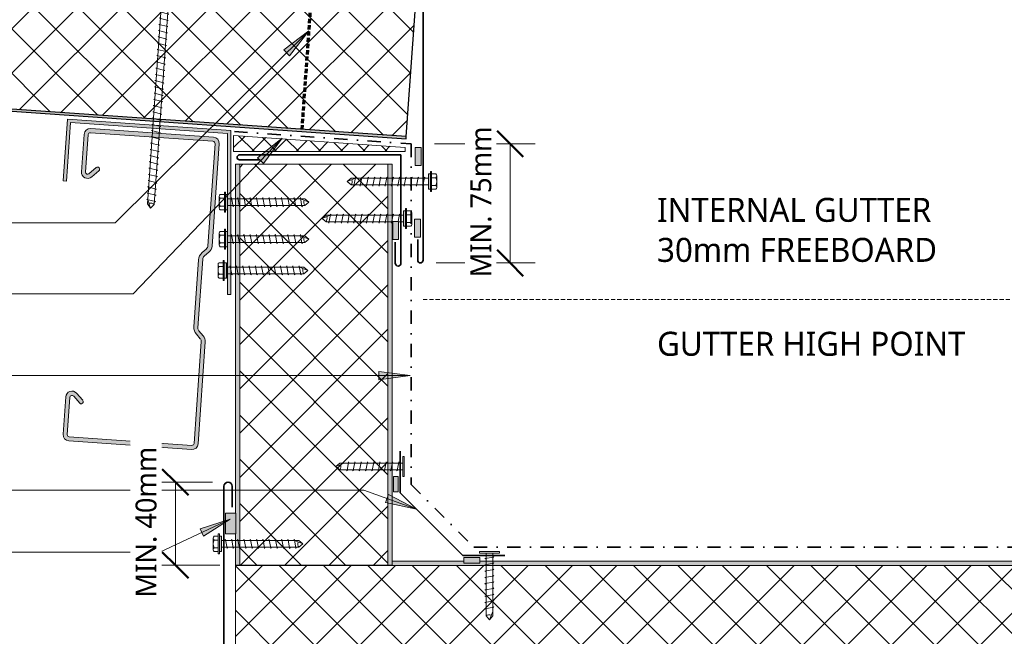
# Model space of a CAD drawing. Header units: millimetres. Extents: x -439 to 1006, y -317 to 663.
# Tile 3 of 6: x -133 to 338, y 107 to 402. Entities that reach past the tile are written whole.
import ezdxf

# ---------------------------------------------------------------- set-up
doc = ezdxf.new("R2010")
doc.units = ezdxf.units.MM
doc.linetypes.add('Dash dot', pattern=[15.875, 6.35, -4.7625, 0, -4.7625])
doc.linetypes.add('Dash Short', pattern=[3, 2, -1])
for name, color, linetype, lineweight in [('A-ANNO-DIMS', 211, 'Continuous', 9), ('A-ANNO-DIMS-5', 211, 'Continuous', 9), ('A-DETL', 90, 'Continuous', 13), ('A-DETL-GENF', 92, 'Continuous', 13), ('A-DETL-MEDM', 33, 'Continuous', 35), ('A-DETL-THIN', 151, 'Continuous', 13), ('G-ANNO-TEXT', 231, 'Continuous', 9)]:
    doc.layers.add(name, color=color, linetype=linetype, lineweight=lineweight)
doc.styles.add('Yu Gothic', font='Yu Gothic.ttf', dxfattribs={"height": 11.5})
doc.styles.add('Yu Gothic_1', font='Yu Gothic.ttf', dxfattribs={"height": 10})
doc.dimstyles.new('Diagonal', dxfattribs={"dimscale": 304.8, "dimtxt": 11.609035, "dimasz": 0.04101, "dimexe": 0.03937, "dimexo": 0.024606, "dimgap": 0.024606, "dimtad": 1, "dimdec": 0, "dimzin": 0, "dimdsep": 46, "dimtxsty": 'Yu Gothic_1', "dimblk1": 'OBLIQUE', "dimblk2": 'OBLIQUE', "dimsah": 1, "dimcen": 0.09, "dimazin": 0, "dimtfac": 1, "dimtdec": 4, "dimtix": 1, "dimtmove": 0, "dimatfit": 3, "dimfxl": 1, "dimtvp": 1, "dimtfill": 1, "dimtolj": 1, "dimtzin": 0, "dimarcsym": 2})

# ---------------------------------------------------------------- blocks, each defined once
blk = doc.blocks.new('Metalcraft MSS Purlin-150x65 - Metalcraft MSS Purlin-150x65-2640966-05 INSULATED VALLEY BOX GUTTER')
at = {"layer": 'A-DETL-GENF'}
blk.add_hatch(color=256, dxfattribs=at).paths.add_polyline_path([(3, 0), (2.22, -0.1), (1.5, -0.4), (0.88, -0.88), (0.4, -1.5), (0.1, -2.22), (0, -3), (0, -51.87), (0.14, -52.9), (0.53, -53.86), (1.17, -54.69), (3.41, -56.93), (3.72, -57.34), (3.92, -57.82), (3.99, -58.34), (3.99, -91.34), (3.92, -91.85), (3.72, -92.33), (3.41, -92.75), (1.17, -94.98), (0.53, -95.81), (0.14, -96.77), (0, -97.81), (0, -147), (0.1, -147.78), (0.4, -148.5), (0.88, -149.12), (1.5, -149.6), (2.22, -149.9), (3, -150), (61.85, -150), (62.62, -149.9), (63.35, -149.6), (63.97, -149.12), (64.45, -148.5), (64.75, -147.78), (64.85, -147), (64.85, -129.06), (64.75, -128.29), (64.45, -127.57), (63.98, -126.95), (63.37, -126.48), (62.66, -126.18), (61.89, -126.07), (61.12, -126.16), (60.4, -126.44), (59.78, -126.9), (56.4, -130.33), (56.3, -130.57), (56.27, -130.83), (56.3, -131.09), (56.52, -131.48), (56.56, -131.54), (56.77, -131.69), (57.01, -131.79), (57.27, -131.83), (57.53, -131.79), (57.77, -131.69), (57.97, -131.54), (61.41, -128.15), (61.64, -128.05), (61.89, -128.02), (62.14, -128.05), (62.37, -128.15), (62.57, -128.3), (62.72, -128.5), (62.82, -128.73), (62.85, -128.98), (62.81, -147.26), (62.71, -147.5), (62.56, -147.71), (62.35, -147.87), (62.11, -147.97), (61.85, -148), (2.81, -147.96), (2.55, -147.85), (2.32, -147.68), (2.15, -147.45), (2.04, -147.19), (2, -146.91), (2, -97.95), (2.08, -97.34), (2.31, -96.78), (2.69, -96.3), (4.53, -94.45), (5.32, -93.42), (5.82, -92.21), (5.99, -90.92), (5.99, -58.75), (5.82, -57.46), (5.32, -56.25), (4.53, -55.22), (2.22, -52.83), (2.06, -52.43), (2, -52), (2.03, -2.74), (2.13, -2.5), (2.29, -2.29), (2.5, -2.13), (2.74, -2.03), (2.99, -2), (62.11, -2.03), (62.35, -2.13), (62.56, -2.29), (62.71, -2.5), (62.81, -2.74), (62.85, -2.99), (62.81, -21.06), (62.71, -21.31), (62.54, -21.53), (62.32, -21.7), (62.06, -21.81), (61.79, -21.84), (61.52, -21.81), (61.26, -21.7), (61.04, -21.53), (57.77, -18.31), (57.53, -18.21), (57.27, -18.17), (57.01, -18.21), (56.77, -18.31), (56.56, -18.46), (56.4, -18.67), (56.3, -18.91), (56.27, -19.17), (56.3, -19.43), (56.4, -19.67), (56.56, -19.88), (59.78, -23.1), (60.4, -23.56), (61.12, -23.84), (61.89, -23.93), (62.66, -23.82), (63.37, -23.52), (63.98, -23.05), (64.45, -22.43), (64.75, -21.71), (64.85, -20.94), (64.85, -3), (64.75, -2.22), (64.45, -1.5), (63.97, -0.88), (63.35, -0.4), (62.62, -0.1), (61.85, 0), (47.32, 0)])
for p, q in [((61.85, 0), (3, 0)), ((0, -3), (0, -51.87)), ((2, -52), (2, -2.99)), ((2.99, -2), (61.85, -2)), ((62.85, -2.99), (62.85, -20.79)), ((64.85, -20.94), (64.85, -3)), ((61.04, -21.53), (57.97, -18.46)), ((56.56, -19.88), (59.78, -23.1)), ((1.17, -54.69), (3.41, -56.93)), ((4.53, -55.22), (2.49, -53.18)), ((3.99, -58.34), (3.99, -91.34)), ((5.99, -90.92), (5.99, -58.75)), ((3.41, -92.75), (1.17, -94.98)), ((0, -97.81), (0, -147)), ((2, -146.91), (2, -97.95)), ((2.69, -96.3), (4.53, -94.45)), ((59.78, -126.9), (56.56, -130.12)), ((57.97, -131.54), (61.21, -128.3)), ((62.85, -128.98), (62.85, -147.01)), ((64.85, -147), (64.85, -129.06)), ((3, -150), (61.85, -150)), ((61.85, -148), (3.09, -148))]:
    blk.add_line(p, q, dxfattribs=at)
for centre, radius, start, end in [((3, -3), 3, 90, 180), ((61.85, -3), 3, 0, 90), ((2.99, -2.99), 0.993, 90, 180), ((61.85, -2.99), 0.993, 360, 90), ((57.27, -19.17), 1, 45, 225), ((61.85, -20.94), 2.99, 226.0338, 0), ((61.79, -20.79), 1.06, 225, 0), ((3.99, -51.87), 3.99, 180, 225), ((3.67, -52), 1.67, 180, 225), ((1, -58.75), 4.99, 0, 45), ((2, -58.34), 1.99, 0, 45), ((2, -91.34), 1.99, 315, 360), ((1, -90.92), 4.99, 315, 0), ((3.99, -97.81), 3.99, 135, 180), ((4.34, -97.95), 2.34, 135, 180), ((61.85, -129.06), 2.99, 0, 133.9662), ((57.27, -130.83), 1, 135, 315), ((61.89, -128.98), 0.959, 0, 135), ((3, -147), 3, 180, 270), ((3.09, -146.91), 1.09, 180, 270), ((61.85, -147), 3, 270, 0), ((61.85, -147.01), 0.993, 270, 360)]:
    blk.add_arc(centre, radius, start, end, dxfattribs=at)
blk = doc.blocks.new('Gutter _Insulated Panel_ - Gutter _Insulated Panel_-4626690-05 INSULATED VALLEY BOX GUTTER')
at = {"layer": 'A-DETL-GENF'}
blk.add_hatch(color=256, dxfattribs=at).paths.add_polyline_path([(0, 73), (550, 73), (550, 73.12), (475.12, 73.12), (475.12, 75), (440.75, 75), (440.75, 74.11), (433.06, 74.11), (433.06, 75), (117.07, 75), (117.07, 74.11), (109.37, 74.11), (109.37, 75), (75, 75), (75, 73.12), (0, 73.12)])
h = blk.add_hatch(dxfattribs=at)
h.set_pattern_fill('FP_1', color=256, style=0, pattern_type=2)
h.set_pattern_definition([(45, (29.67, -67.559), (-10.6066, 10.6066), []), (135, (29.67, -67.559), (-10.6066, -10.6066), [])])
h.paths.add_polyline_path([(0, 2), (550, 2), (550, 73), (0, 73)])
for p, q in [((0, 73.12), (0, 73)), ((0, 73), (0, 2)), ((0, 73), (550, 73)), ((109.37, 75), (75, 75)), ((433.06, 75), (117.07, 75))]:
    blk.add_line(p, q, dxfattribs=at)
blk = doc.blocks.new('Gutter _Insulated Panel_ - Gutter _Insulated Panel_-4627755-05 INSULATED VALLEY BOX GUTTER')
at = {"layer": 'A-DETL-GENF'}
for points in [[(192.02, 73), (192.02, 75), (0, 75), (0, 73), (86.75, 73)], [(192.02, 2), (0, 2), (0, 0), (167.22, 0), (167.22, 0.17), (177, 0.17), (177, 0), (192.02, 0), (192.02, 0.17)]]:
    blk.add_hatch(color=256, dxfattribs=at).paths.add_polyline_path(points)
h = blk.add_hatch(dxfattribs=at)
h.set_pattern_fill('FP_3', color=256, style=0, pattern_type=2)
h.set_pattern_definition([(135, (332.699, 29.67), (-10.6066, -10.6066), []), (225, (332.699, 29.67), (10.6066, -10.6066), [])])
h.paths.add_polyline_path([(192.02, 2), (192.02, 73), (0, 73), (0, 2), (86.75, 2)])
for p, q in [((192.02, 75), (0, 75)), ((0, 75), (0, 73)), ((0, 73), (0, 2)), ((0, 73), (192.02, 73)), ((192.02, 73), (192.02, 75)), ((192.02, 2), (192.02, 73)), ((192.02, 2), (0, 2)), ((0, 2), (0, 0)), ((0, 0), (167.22, 0)), ((177, 0), (192.02, 0)), ((192.02, 0), (192.02, 2))]:
    blk.add_line(p, q, dxfattribs=at)
blk = doc.blocks.new('Thermospan w Gutter Overhang - 100mm-4829735-05 INSULATED VALLEY BOX GUTTER')
at = {"layer": 'A-DETL-GENF'}
blk.add_hatch(color=256, dxfattribs=at).paths.add_polyline_path([(0, 0), (0, -1), (482.9, -1), (482.83, 0), (0.44, 0)])
h = blk.add_hatch(dxfattribs=at)
h.set_pattern_fill('FP_4', color=256, style=0, pattern_type=2)
h.set_pattern_definition([(229, (27.864, 347.721), (11.32064, -9.8409), []), (319, (27.864, 347.721), (9.8409, 11.32064), [])])
h.paths.add_polyline_path([(0, -1), (0, -100), (489.82, -100), (482.9, -1), (0.51, -1)])
at = {"layer": 'A-DETL-GENF', "lineweight": 25}
for p, q in [((482.83, 0), (0, 0)), ((0, 0), (0, -1)), ((0, -1), (0, -100)), ((0, -1), (482.9, -1))]:
    blk.add_line(p, q, dxfattribs=at)
blk = doc.blocks.new('Profiled Washer 01 - Profiled Washer 01-4175617-05 INSULATED VALLEY BOX GUTTER')
at = {"layer": 'A-DETL-GENF'}
for points in [[(-10, 6.11), (-10, -3.59), (10, -3.59), (10, 6.11)], [(-3.67, -3.59), (-3.67, -4.59), (3.67, -4.59), (3.67, -3.59)]]:
    blk.add_hatch(color=256, dxfattribs=at).paths.add_polyline_path(points)
for p, q in [((-2.17, 170.67), (-1.6, 171)), ((2.17, 169.91), (-2.17, 170.67)), ((-1.6, 172.09), (0, 173.99)), ((-1.6, 6.11), (-1.6, 172.09)), ((1.6, 172.09), (0, 173.99)), ((0, 173.99), (1.6, 170.03)), ((1.6, 172.09), (1.6, 6.11)), ((1.6, 169.58), (2.17, 169.91)), ((-2.17, 167.67), (-1.6, 168)), ((2.17, 166.91), (-2.17, 167.67)), ((1.6, 166.58), (2.17, 166.91)), ((-2.17, 164.67), (-1.6, 165)), ((2.17, 163.91), (-2.17, 164.67)), ((-2.17, 161.67), (-1.6, 162)), ((2.17, 160.91), (-2.17, 161.67)), ((1.6, 163.58), (2.17, 163.91)), ((1.6, 160.58), (2.17, 160.91)), ((-2.17, 158.67), (-1.6, 159)), ((2.17, 157.91), (-2.17, 158.67)), ((-2.17, 155.67), (-1.6, 156)), ((2.17, 154.91), (-2.17, 155.67)), ((1.6, 157.58), (2.17, 157.91)), ((-2.17, 152.67), (-1.6, 153)), ((2.17, 151.91), (-2.17, 152.67)), ((1.6, 154.58), (2.17, 154.91)), ((1.6, 151.58), (2.17, 151.91)), ((-2.17, 149.67), (-1.6, 150)), ((2.17, 148.91), (-2.17, 149.67)), ((-2.17, 146.67), (-1.6, 147)), ((2.17, 145.91), (-2.17, 146.67)), ((1.6, 148.58), (2.17, 148.91)), ((-2.17, 143.67), (-1.6, 144)), ((2.17, 142.91), (-2.17, 143.67)), ((1.6, 145.58), (2.17, 145.91)), ((1.6, 142.58), (2.17, 142.91)), ((-2.17, 140.67), (-1.6, 141)), ((2.17, 139.91), (-2.17, 140.67)), ((-2.17, 137.67), (-1.6, 138)), ((2.17, 136.91), (-2.17, 137.67)), ((1.6, 139.58), (2.17, 139.91)), ((1.6, 136.58), (2.17, 136.91)), ((-2.17, 134.67), (-1.6, 135)), ((2.17, 133.91), (-2.17, 134.67)), ((1.6, 133.58), (2.17, 133.91)), ((-2.17, 131.67), (-1.6, 132)), ((2.17, 130.91), (-2.17, 131.67)), ((-2.17, 128.67), (-1.6, 129)), ((2.17, 127.91), (-2.17, 128.67)), ((1.6, 130.58), (2.17, 130.91)), ((1.6, 127.58), (2.17, 127.91)), ((-2.17, 125.67), (-1.6, 126)), ((2.17, 124.91), (-2.17, 125.67)), ((-2.17, 122.67), (-1.6, 123)), ((2.17, 121.91), (-2.17, 122.67)), ((1.6, 124.58), (2.17, 124.91)), ((-2.17, 119.67), (-1.6, 120)), ((2.17, 118.91), (-2.17, 119.67)), ((1.6, 121.58), (2.17, 121.91)), ((1.6, 118.58), (2.17, 118.91)), ((-2.17, 116.67), (-1.6, 117)), ((2.17, 115.91), (-2.17, 116.67)), ((-2.17, 113.67), (-1.6, 114)), ((2.17, 112.91), (-2.17, 113.67)), ((1.6, 115.58), (2.17, 115.91)), ((-2.17, 110.67), (-1.6, 111)), ((2.17, 109.91), (-2.17, 110.67)), ((1.6, 112.58), (2.17, 112.91)), ((1.6, 109.58), (2.17, 109.91)), ((-2.17, 107.67), (-1.6, 108)), ((2.17, 106.91), (-2.17, 107.67)), ((-2.17, 104.67), (-1.6, 105)), ((2.17, 103.91), (-2.17, 104.67)), ((1.6, 106.58), (2.17, 106.91)), ((1.6, 103.58), (2.17, 103.91)), ((-2.17, 101.67), (-1.6, 102)), ((2.17, 100.91), (-2.17, 101.67)), ((1.6, 100.58), (2.17, 100.91)), ((-2.17, 98.67), (-1.6, 99)), ((2.17, 97.91), (-2.17, 98.67)), ((-2.17, 95.67), (-1.6, 96)), ((2.17, 94.91), (-2.17, 95.67)), ((1.6, 97.58), (2.17, 97.91)), ((1.6, 94.58), (2.17, 94.91)), ((-2.17, 92.67), (-1.6, 93)), ((2.17, 91.91), (-2.17, 92.67)), ((-2.17, 89.67), (-1.6, 90)), ((2.17, 88.91), (-2.17, 89.67)), ((1.6, 91.58), (2.17, 91.91)), ((-2.17, 86.67), (-1.6, 87)), ((2.17, 85.91), (-2.17, 86.67)), ((1.6, 88.58), (2.17, 88.91)), ((1.6, 85.58), (2.17, 85.91)), ((-2.17, 83.67), (-1.6, 84)), ((2.17, 82.91), (-2.17, 83.67)), ((-2.17, 80.67), (-1.6, 81)), ((2.17, 79.91), (-2.17, 80.67)), ((1.6, 82.58), (2.17, 82.91)), ((-2.17, 77.67), (-1.6, 78)), ((2.17, 76.91), (-2.17, 77.67)), ((1.6, 79.58), (2.17, 79.91)), ((1.6, 76.58), (2.17, 76.91)), ((-2.17, 74.67), (-1.6, 75)), ((2.17, 73.91), (-2.17, 74.67)), ((-2.17, 71.67), (-1.6, 72)), ((2.17, 70.91), (-2.17, 71.67)), ((1.6, 73.58), (2.17, 73.91)), ((1.6, 70.58), (2.17, 70.91)), ((-2.17, 68.67), (-1.6, 69)), ((2.17, 67.91), (-2.17, 68.67)), ((1.6, 67.58), (2.17, 67.91)), ((-2.17, 65.67), (-1.6, 66)), ((2.17, 64.91), (-2.17, 65.67)), ((-2.17, 62.67), (-1.6, 63)), ((2.17, 61.91), (-2.17, 62.67)), ((1.6, 64.58), (2.17, 64.91)), ((1.6, 61.58), (2.17, 61.91)), ((-2.17, 59.67), (-1.6, 60)), ((2.17, 58.91), (-2.17, 59.67)), ((-2.17, 56.67), (-1.6, 57)), ((2.17, 55.91), (-2.17, 56.67)), ((1.6, 58.58), (2.17, 58.91)), ((-2.17, 53.67), (-1.6, 54)), ((2.17, 52.91), (-2.17, 53.67)), ((1.6, 55.58), (2.17, 55.91)), ((1.6, 52.58), (2.17, 52.91)), ((-2.17, 50.67), (-1.6, 51)), ((2.17, 49.91), (-2.17, 50.67)), ((-2.17, 47.67), (-1.6, 48)), ((2.17, 46.91), (-2.17, 47.67)), ((1.6, 49.58), (2.17, 49.91)), ((-2.17, 44.67), (-1.6, 45)), ((2.17, 43.91), (-2.17, 44.67)), ((1.6, 46.58), (2.17, 46.91)), ((1.6, 43.58), (2.17, 43.91)), ((-2.17, 41.67), (-1.6, 42)), ((2.17, 40.91), (-2.17, 41.67)), ((-2.17, 38.67), (-1.6, 39)), ((2.17, 37.91), (-2.17, 38.67)), ((1.6, 40.58), (2.17, 40.91)), ((1.6, 37.58), (2.17, 37.91)), ((-2.17, 35.67), (-1.6, 36)), ((2.17, 34.91), (-2.17, 35.67)), ((1.6, 34.58), (2.17, 34.91)), ((-2.17, 32.67), (-1.6, 33)), ((2.17, 31.91), (-2.17, 32.67)), ((-2.17, 29.67), (-1.6, 30)), ((2.17, 28.91), (-2.17, 29.67)), ((1.6, 31.58), (2.17, 31.91)), ((1.6, 28.58), (2.17, 28.91)), ((-2.17, 26.67), (-1.6, 27)), ((2.17, 25.91), (-2.17, 26.67)), ((-2.17, 23.67), (-1.6, 24)), ((2.17, 22.91), (-2.17, 23.67)), ((1.6, 25.58), (2.17, 25.91)), ((-2.17, 20.67), (-1.6, 21)), ((2.17, 19.91), (-2.17, 20.67)), ((1.6, 22.58), (2.17, 22.91)), ((1.6, 19.58), (2.17, 19.91)), ((-2.17, 17.67), (-1.6, 18)), ((2.17, 16.91), (-2.17, 17.67)), ((-2.17, 14.67), (-1.6, 15)), ((2.17, 13.91), (-2.17, 14.67)), ((1.6, 16.58), (2.17, 16.91)), ((-2.17, 11.67), (-1.6, 12)), ((2.17, 10.91), (-2.17, 11.67)), ((1.6, 13.58), (2.17, 13.91)), ((1.6, 10.58), (2.17, 10.91)), ((10, 6.11), (-10, 6.11)), ((-10, 6.11), (-10, -3.59)), ((-2.17, 8.67), (-1.6, 9)), ((2.17, 7.91), (-2.17, 8.67)), ((1.6, 7.58), (2.17, 7.91)), ((10, -3.59), (10, 6.11)), ((-10, -3.59), (10, -3.59)), ((-4.79, -5.09), (-4.79, -4.59)), ((-3.67, -4.59), (-4.79, -4.59)), ((-3.67, -3.59), (-3.67, -4.59)), ((-3.67, -4.59), (3.67, -4.59)), ((3.67, -4.59), (3.67, -3.59)), ((4.79, -4.59), (3.67, -4.59)), ((4.79, -4.59), (4.79, -5.09)), ((4.79, -5.09), (-4.79, -5.09)), ((-3.67, -5.09), (-3.67, -7.07)), ((-2.76, -7.57), (2.76, -7.57)), ((-1.85, -5.09), (-1.85, -7.07)), ((1.85, -5.09), (1.85, -7.07)), ((3.67, -5.09), (3.67, -7.07))]:
    blk.add_line(p, q, dxfattribs=at)
for centre, radius, start, end in [((0.08, 174.71), 3.11, 237.5025, 285.6941), ((-2.76, -6.49), 1.08, 212.3801, 327.6199), ((0, -3.9), 3.67, 239.7274, 300.2726), ((2.76, -6.49), 1.08, 212.3801, 327.6199)]:
    blk.add_arc(centre, radius, start, end, dxfattribs=at)
blk = doc.blocks.new('Screw - Screw-3714502-05 INSULATED VALLEY BOX GUTTER')
at = {"layer": 'A-DETL-GENF'}
blk.add_hatch(color=256, dxfattribs=at).paths.add_polyline_path([(-3.67, -1), (3.67, -1), (3.67, 0), (-3.67, 0)])
for p, q in [((-1.6, 37.05), (0, 38.95)), ((1.6, 37.05), (0, 38.95)), ((0, 38.95), (1.6, 35)), ((-2.17, 35.67), (-1.6, 36)), ((2.17, 34.91), (-2.17, 35.67)), ((-1.6, 0), (-1.6, 37.05)), ((1.6, 37.05), (1.6, 0)), ((1.6, 34.58), (2.17, 34.91)), ((-2.17, 32.67), (-1.6, 33)), ((2.17, 31.91), (-2.17, 32.67)), ((-2.17, 29.67), (-1.6, 30)), ((2.17, 28.91), (-2.17, 29.67)), ((1.6, 31.58), (2.17, 31.91)), ((1.6, 28.58), (2.17, 28.91)), ((-2.17, 26.67), (-1.6, 27)), ((2.17, 25.91), (-2.17, 26.67)), ((-2.17, 23.67), (-1.6, 24)), ((2.17, 22.91), (-2.17, 23.67)), ((1.6, 25.58), (2.17, 25.91)), ((-2.17, 20.67), (-1.6, 21)), ((2.17, 19.91), (-2.17, 20.67)), ((1.6, 22.58), (2.17, 22.91)), ((1.6, 19.58), (2.17, 19.91)), ((-2.17, 17.67), (-1.6, 18)), ((2.17, 16.91), (-2.17, 17.67)), ((-2.17, 14.67), (-1.6, 15)), ((2.17, 13.91), (-2.17, 14.67)), ((1.6, 16.58), (2.17, 16.91)), ((-2.17, 11.67), (-1.6, 12)), ((2.17, 10.91), (-2.17, 11.67)), ((1.6, 13.58), (2.17, 13.91)), ((1.6, 10.58), (2.17, 10.91)), ((-2.17, 8.67), (-1.6, 9)), ((2.17, 7.91), (-2.17, 8.67)), ((-2.17, 5.67), (-1.6, 6)), ((2.17, 4.91), (-2.17, 5.67)), ((1.6, 7.58), (2.17, 7.91)), ((1.6, 4.58), (2.17, 4.91)), ((-3.67, 0), (-3.67, -1)), ((3.67, 0), (-3.67, 0)), ((-2.17, 2.67), (-1.6, 3)), ((2.17, 1.91), (-2.17, 2.67)), ((1.6, 1.58), (2.17, 1.91)), ((3.67, -1), (3.67, 0)), ((-4.79, -1.5), (-4.79, -1)), ((-3.67, -1), (-4.79, -1)), ((4.79, -1.5), (-4.79, -1.5)), ((-3.67, -1), (3.67, -1)), ((-3.67, -1.5), (-3.67, -3.47)), ((-2.76, -3.97), (2.76, -3.97)), ((-1.85, -1.5), (-1.85, -3.47)), ((1.85, -1.5), (1.85, -3.47)), ((4.79, -1), (3.67, -1)), ((3.67, -1.5), (3.67, -3.47)), ((4.79, -1), (4.79, -1.5))]:
    blk.add_line(p, q, dxfattribs=at)
for centre, radius, start, end in [((0.08, 39.68), 3.11, 237.5025, 285.6941), ((-2.76, -2.9), 1.08, 212.3801, 327.6199), ((0, -0.31), 3.67, 239.7274, 300.2726), ((2.76, -2.9), 1.08, 212.3801, 327.6199)]:
    blk.add_arc(centre, radius, start, end, dxfattribs=at)
blk = doc.blocks.new('Screw - Screw-2836158-05 INSULATED VALLEY BOX GUTTER')
at = {"layer": 'A-DETL-GENF'}
blk.add_hatch(color=256, dxfattribs=at).paths.add_polyline_path([(-3.67, 0), (3.67, 0), (3.67, 1), (-3.67, 1)])
for p, q in [((4.79, 1.5), (-4.79, 1.5)), ((-4.79, 1.5), (-4.79, 1)), ((-3.67, 1), (-4.79, 1)), ((-3.67, 1.5), (-3.67, 3.47)), ((3.67, 1), (-3.67, 1)), ((-3.67, 1), (-3.67, 0)), ((-3.67, 0), (3.67, 0)), ((-2.76, 3.97), (2.76, 3.97)), ((-1.85, 1.5), (-1.85, 3.47)), ((-1.6, 0), (-1.6, -37.05)), ((1.6, -37.05), (1.6, 0)), ((1.85, 1.5), (1.85, 3.47)), ((3.67, 1.5), (3.67, 3.47)), ((4.79, 1), (3.67, 1)), ((3.67, 0), (3.67, 1)), ((4.79, 1), (4.79, 1.5)), ((2.17, -1.91), (-2.17, -2.67)), ((-2.17, -2.67), (-1.6, -3)), ((1.6, -1.58), (2.17, -1.91)), ((1.6, -4.58), (2.17, -4.91)), ((2.17, -4.91), (-2.17, -5.67)), ((-2.17, -5.67), (-1.6, -6)), ((2.17, -7.91), (-2.17, -8.67)), ((-2.17, -8.67), (-1.6, -9)), ((1.6, -7.58), (2.17, -7.91)), ((2.17, -10.91), (-2.17, -11.67)), ((-2.17, -11.67), (-1.6, -12)), ((2.17, -13.91), (-2.17, -14.67)), ((1.6, -10.58), (2.17, -10.91)), ((1.6, -13.58), (2.17, -13.91)), ((-2.17, -14.67), (-1.6, -15)), ((2.17, -16.91), (-2.17, -17.67)), ((-2.17, -17.67), (-1.6, -18)), ((1.6, -16.58), (2.17, -16.91)), ((2.17, -19.91), (-2.17, -20.67)), ((-2.17, -20.67), (-1.6, -21)), ((2.17, -22.91), (-2.17, -23.67)), ((1.6, -19.58), (2.17, -19.91)), ((1.6, -22.58), (2.17, -22.91)), ((-2.17, -23.67), (-1.6, -24)), ((2.17, -25.91), (-2.17, -26.67)), ((-2.17, -26.67), (-1.6, -27)), ((1.6, -25.58), (2.17, -25.91)), ((2.17, -28.91), (-2.17, -29.67)), ((-2.17, -29.67), (-1.6, -30)), ((2.17, -31.91), (-2.17, -32.67)), ((-2.17, -32.67), (-1.6, -33)), ((1.6, -28.58), (2.17, -28.91)), ((1.6, -31.58), (2.17, -31.91)), ((2.17, -34.91), (-2.17, -35.67)), ((-2.17, -35.67), (-1.6, -36)), ((-1.6, -37.05), (0, -38.95)), ((0, -38.95), (1.6, -35)), ((1.6, -37.05), (0, -38.95)), ((1.6, -34.58), (2.17, -34.91))]:
    blk.add_line(p, q, dxfattribs=at)
for centre, radius, start, end in [((-2.76, 2.9), 1.08, 32.3801, 147.6199), ((0, 0.31), 3.67, 59.7274, 120.2726), ((2.76, 2.9), 1.08, 32.3801, 147.6199), ((0.08, -39.68), 3.11, 74.3059, 122.4975)]:
    blk.add_arc(centre, radius, start, end, dxfattribs=at)
blk = doc.blocks.new('Fillet Bracket - Fillet Bracket-3718956-05 INSULATED VALLEY BOX GUTTER')
at = {"layer": 'A-DETL-MEDM'}
for p, q in [((3, -33), (33, -3)), ((33, -3), (53, -3)), ((3, -33), (3, -53))]:
    blk.add_line(p, q, dxfattribs=at)
blk = doc.blocks.new('Wafer Tek - Wafer Tek-4349105-05 INSULATED VALLEY BOX GUTTER')
at = {"layer": 'A-DETL-GENF'}
for p, q in [((-1.6, 30.13), (0, 32.03)), ((-1.6, 0), (-1.6, 30.13)), ((1.6, 30.13), (0, 32.03)), ((0, 32.03), (1.6, 28.07)), ((1.6, 30.13), (1.6, 0)), ((-2.17, 26.67), (-1.6, 27)), ((2.17, 25.91), (-2.17, 26.67)), ((-2.17, 23.67), (-1.6, 24)), ((2.17, 22.91), (-2.17, 23.67)), ((1.6, 25.58), (2.17, 25.91)), ((-2.17, 20.67), (-1.6, 21)), ((2.17, 19.91), (-2.17, 20.67)), ((1.6, 22.58), (2.17, 22.91)), ((1.6, 19.58), (2.17, 19.91)), ((-2.17, 17.67), (-1.6, 18)), ((2.17, 16.91), (-2.17, 17.67)), ((-2.17, 14.67), (-1.6, 15)), ((2.17, 13.91), (-2.17, 14.67)), ((1.6, 16.58), (2.17, 16.91)), ((-2.17, 11.67), (-1.6, 12)), ((2.17, 10.91), (-2.17, 11.67)), ((1.6, 13.58), (2.17, 13.91)), ((1.6, 10.58), (2.17, 10.91)), ((-2.17, 8.67), (-1.6, 9)), ((2.17, 7.91), (-2.17, 8.67)), ((-2.17, 5.67), (-1.6, 6)), ((2.17, 4.91), (-2.17, 5.67)), ((1.6, 7.58), (2.17, 7.91)), ((1.6, 4.58), (2.17, 4.91)), ((-4.79, 0), (4.79, 0)), ((-4.79, -0.74), (-4.79, 0)), ((-2.17, 2.67), (-1.6, 3)), ((2.17, 1.91), (-2.17, 2.67)), ((1.6, 1.58), (2.17, 1.91)), ((4.79, 0), (4.79, -0.74)), ((4.79, -0.74), (-4.79, -0.74))]:
    blk.add_line(p, q, dxfattribs=at)
blk.add_arc((0.08, 32.75), 3.11, 237.5025, 285.6941, dxfattribs=at)
blk = doc.blocks.new('Wafer Tek - Wafer Tek-4349186-05 INSULATED VALLEY BOX GUTTER')
at = {"layer": 'A-DETL-GENF'}
for p, q in [((4.79, 0.74), (-4.79, 0.74)), ((-4.79, 0.74), (-4.79, 0)), ((-4.79, 0), (4.79, 0)), ((-1.6, 0), (-1.6, -30.13)), ((1.6, -30.13), (1.6, 0)), ((4.79, 0), (4.79, 0.74)), ((2.17, -1.91), (-2.17, -2.67)), ((-2.17, -2.67), (-1.6, -3)), ((1.6, -1.58), (2.17, -1.91)), ((1.6, -4.58), (2.17, -4.91)), ((2.17, -4.91), (-2.17, -5.67)), ((-2.17, -5.67), (-1.6, -6)), ((2.17, -7.91), (-2.17, -8.67)), ((-2.17, -8.67), (-1.6, -9)), ((1.6, -7.58), (2.17, -7.91)), ((2.17, -10.91), (-2.17, -11.67)), ((-2.17, -11.67), (-1.6, -12)), ((2.17, -13.91), (-2.17, -14.67)), ((1.6, -10.58), (2.17, -10.91)), ((1.6, -13.58), (2.17, -13.91)), ((-2.17, -14.67), (-1.6, -15)), ((2.17, -16.91), (-2.17, -17.67)), ((-2.17, -17.67), (-1.6, -18)), ((1.6, -16.58), (2.17, -16.91)), ((2.17, -19.91), (-2.17, -20.67)), ((-2.17, -20.67), (-1.6, -21)), ((2.17, -22.91), (-2.17, -23.67)), ((1.6, -19.58), (2.17, -19.91)), ((1.6, -22.58), (2.17, -22.91)), ((-2.17, -23.67), (-1.6, -24)), ((2.17, -25.91), (-2.17, -26.67)), ((-2.17, -26.67), (-1.6, -27)), ((0, -32.03), (1.6, -28.07)), ((1.6, -25.58), (2.17, -25.91)), ((-1.6, -30.13), (0, -32.03)), ((1.6, -30.13), (0, -32.03))]:
    blk.add_line(p, q, dxfattribs=at)
blk.add_arc((0.08, -32.75), 3.11, 74.3059, 122.4975, dxfattribs=at)
blk = doc.blocks.new('Screw - Screw-V1-05 INSULATED VALLEY BOX GUTTER')
at = {"layer": 'A-DETL-GENF'}
blk.add_hatch(color=256, dxfattribs=at).paths.add_polyline_path([(-3.67, -1), (3.67, -1), (3.67, 0), (-3.67, 0)])
for p, q in [((-1.6, 37.05), (0, 38.95)), ((1.6, 37.05), (0, 38.95)), ((0, 38.95), (1.6, 35)), ((-2.17, 35.67), (-1.6, 36)), ((2.17, 34.91), (-2.17, 35.67)), ((-1.6, 5.09), (-1.6, 37.05)), ((1.6, 37.05), (1.6, 0)), ((1.6, 34.58), (2.17, 34.91)), ((-2.17, 32.67), (-1.6, 33)), ((2.17, 31.91), (-2.17, 32.67)), ((-2.17, 29.67), (-1.6, 30)), ((2.17, 28.91), (-2.17, 29.67)), ((1.6, 31.58), (2.17, 31.91)), ((1.6, 28.58), (2.17, 28.91)), ((-2.17, 26.67), (-1.6, 27)), ((2.17, 25.91), (-2.17, 26.67)), ((-2.17, 23.67), (-1.6, 24)), ((2.17, 22.91), (-2.17, 23.67)), ((1.6, 25.58), (2.17, 25.91)), ((-2.17, 20.67), (-1.6, 21)), ((2.17, 19.91), (-2.17, 20.67)), ((1.6, 22.58), (2.17, 22.91)), ((1.6, 19.58), (2.17, 19.91)), ((-2.17, 17.67), (-1.6, 18)), ((2.17, 16.91), (-2.17, 17.67)), ((-2.17, 14.67), (-1.6, 15)), ((2.17, 13.91), (-2.17, 14.67)), ((1.6, 16.58), (2.17, 16.91)), ((-2.17, 11.67), (-1.6, 12)), ((2.17, 10.91), (-2.17, 11.67)), ((1.6, 13.58), (2.17, 13.91)), ((1.6, 10.58), (2.17, 10.91)), ((-2.17, 8.67), (-1.6, 9)), ((2.17, 7.91), (-2.17, 8.67)), ((-2.17, 5.67), (-1.6, 6)), ((2.17, 4.91), (-2.17, 5.67)), ((1.6, 7.58), (2.17, 7.91)), ((1.6, 4.58), (2.17, 4.91)), ((-3.67, 0), (-3.67, -1)), ((3.67, 0), (-3.67, 0)), ((-1.6, 0), (-1.6, 2.3)), ((2.17, 1.91), (-1.32, 2.52)), ((1.6, 1.58), (2.17, 1.91)), ((3.67, -1), (3.67, 0)), ((-4.79, -1.5), (-4.79, -1)), ((-3.67, -1), (-4.79, -1)), ((4.79, -1.5), (-4.79, -1.5)), ((-3.67, -1), (3.67, -1)), ((-3.67, -1.5), (-3.67, -3.47)), ((-2.76, -3.97), (2.76, -3.97)), ((-1.85, -1.5), (-1.85, -3.47)), ((1.85, -1.5), (1.85, -3.47)), ((4.79, -1), (3.67, -1)), ((3.67, -1.5), (3.67, -3.47)), ((4.79, -1), (4.79, -1.5))]:
    blk.add_line(p, q, dxfattribs=at)
for centre, radius, start, end in [((0.08, 39.68), 3.11, 237.5025, 285.6941), ((-2.76, -2.9), 1.08, 212.3801, 327.6199), ((0, -0.31), 3.67, 239.7274, 300.2726), ((2.76, -2.9), 1.08, 212.3801, 327.6199)]:
    blk.add_arc(centre, radius, start, end, dxfattribs=at)
blk = doc.blocks.new('DIMBLOCK3-05 INSULATED VALLEY BOX GUTTER')
at = {"layer": 'A-ANNO-DIMS-5', "lineweight": 50}
for p, q in [((-58.47, 180.43), (-64.72, 186.68)), ((-58.47, 180.43), (-52.22, 174.18)), ((-58.47, 140.68), (-64.72, 146.93)), ((-58.47, 140.68), (-52.22, 134.43))]:
    blk.add_line(p, q, dxfattribs=at)
at = {"layer": 'A-ANNO-DIMS-5'}
for p, q in [((-58.47, 180.43), (-70.47, 180.43)), ((-58.47, 140.68), (-58.47, 180.43)), ((-58.47, 180.43), (-40.71, 180.43)), ((-58.47, 140.68), (-70.47, 140.68)), ((-58.47, 140.68), (-37.17, 140.68))]:
    blk.add_line(p, q, dxfattribs=at)
at = {"layer": 'A-ANNO-DIMS-5', "color": 0, "insert": (-77.5, 125.13), "char_height": 10, "width": 85.0191, "attachment_point": 1, "rotation": 90, "line_spacing_factor": 1.024327, "style": 'Yu Gothic_1', "bg_fill": 3, "box_fill_scale": 1.25, "bg_fill_color": 256, "bg_fill_true_color": 13158600, "bg_fill_transparency": 0}
blk.add_mtext('MIN. 40mm', dxfattribs=at)
blk = doc.blocks.new('_Oblique')
at = {"color": 0, "linetype": 'ByBlock', "lineweight": -2}
blk.add_line((-0.5, -0.5), (0.5, 0.5), dxfattribs=at)
blk = doc.blocks.new('DIMBLOCK5-05 INSULATED VALLEY BOX GUTTER')
at = {"layer": 'A-ANNO-DIMS-5', "lineweight": 50}
for p, q in [((101.82, 342.46), (95.57, 348.71)), ((101.82, 342.46), (108.07, 336.21)), ((101.82, 285.4), (95.57, 291.65)), ((101.82, 285.4), (108.07, 279.15))]:
    blk.add_line(p, q, dxfattribs=at)
at = {"layer": 'A-ANNO-DIMS-5'}
for p, q in [((101.82, 342.46), (65.68, 342.46)), ((101.82, 342.46), (101.82, 285.4)), ((101.82, 342.46), (113.82, 342.46)), ((101.82, 285.4), (66.35, 285.4)), ((101.82, 285.4), (113.82, 285.4))]:
    blk.add_line(p, q, dxfattribs=at)
at = {"layer": 'A-ANNO-DIMS-5', "color": 0, "insert": (82.78, 278.51), "char_height": 10, "width": 85.0191, "attachment_point": 1, "rotation": 90, "line_spacing_factor": 1.024327, "style": 'Yu Gothic_1', "bg_fill": 3, "box_fill_scale": 1.25, "bg_fill_color": 256, "bg_fill_true_color": 13158600, "bg_fill_transparency": 0}
blk.add_mtext('MIN. 75mm', dxfattribs=at)

msp = doc.modelspace()

# ---------------------------------------------------------------- hatches: boundary and pattern name
at = {"layer": 'A-DETL-GENF'}
for points in [[(-31.96, 270.29), (-31.96, 348.8), (-110.06, 354.26), (-112.13, 324.7), (-110.63, 324.6), (-108.67, 352.66), (-33.5, 347.41), (-33.5, 270.29)], [(59.21, 332.1), (59.21, 340.73), (56.42, 340.73), (56.42, 332.1)], [(48.43, 296.69), (48.43, 305.31), (45.64, 305.31), (45.64, 296.69)], [(58.89, 297.75), (58.89, 306.37), (56.1, 306.37), (56.1, 297.75)], [(48.22, 175.79), (48.22, 183.19), (46.01, 183.19), (46.01, 175.79)], [(-29.5, 155.7), (-29.5, 165.48), (-34.5, 165.48), (-34.5, 155.7)], [(87.39, 141.67), (87.39, 144.26), (79.7, 144.26), (79.7, 141.67)]]:
    msp.add_hatch(color=10, dxfattribs=at).paths.add_polyline_path(points)
h = msp.add_hatch(dxfattribs=at)
h.set_pattern_fill('FP_8', color=9, style=0, pattern_type=2)
h.set_pattern_definition([(45, (0, 0), (-5.3033, 5.3033), []), (135, (0, 0), (-5.3033, -5.3033), [])])
h.paths.add_polyline_path([(51.62, 338.84), (51.62, 340.78), (-30.55, 346.53), (-30.55, 338.84), (-3.7, 338.84)])
at = {"layer": 'G-ANNO-TEXT'}
for points in [[(5.48, 396.62), (-6.56, 387.46), (-3.78, 384.65)], [(-7.34, 345.24), (-19.13, 335.76), (-16.27, 333.03)], [(54.02, 231.46), (39.02, 233.43), (39.02, 229.48)], [(56.94, 167.46), (43.52, 174.45), (42.17, 170.74)], [(-32.22, 162.61), (-46.65, 158.08), (-44.99, 154.49)]]:
    msp.add_hatch(color=7, dxfattribs=at).paths.add_polyline_path(points)

# ---------------------------------------------------------------- linework, layer by layer
at = {"layer": 'A-DETL', "linetype": 'Dash Short', "lineweight": 70}
msp.add_line((2.24, 349.42), (11.66, 484.09), dxfattribs=at)
at = {"layer": 'A-DETL', "lineweight": 35}
for p, q in [((60.14, 439.24), (60.14, 286.69)), ((-27.79, 337.13), (49.55, 337.13)), ((-27.79, 334.84), (-17.79, 334.84)), ((49.55, 337.13), (49.55, 285.3)), ((46.83, 285.3), (46.83, 295.3)), ((57.56, 286.69), (57.56, 296.69)), ((-35.21, 178.43), (-35.21, 61.55)), ((-31.21, 168.43), (-31.21, 178.43))]:
    msp.add_line(p, q, dxfattribs=at)
at = {"layer": 'A-DETL'}
for p, q in [((51.62, 340.78), (-30.55, 346.53)), ((-30.55, 346.53), (-30.55, 338.84)), ((51.62, 338.84), (51.62, 340.78)), ((59.21, 340.73), (56.42, 340.73)), ((56.42, 340.73), (56.42, 332.1)), ((59.21, 332.1), (59.21, 340.73)), ((-30.55, 338.84), (51.62, 338.84)), ((56.42, 332.1), (59.21, 332.1)), ((48.43, 305.31), (45.64, 305.31)), ((45.64, 305.31), (45.64, 296.69)), ((48.43, 296.69), (48.43, 305.31)), ((58.89, 306.37), (56.1, 306.37)), ((56.1, 306.37), (56.1, 297.75)), ((58.89, 297.75), (58.89, 306.37)), ((56.1, 297.75), (58.89, 297.75)), ((45.64, 296.69), (48.43, 296.69)), ((48.22, 183.19), (46.01, 183.19)), ((46.01, 183.19), (46.01, 175.79)), ((48.22, 175.79), (48.22, 183.19)), ((46.01, 175.79), (48.22, 175.79)), ((-29.5, 165.48), (-34.5, 165.48)), ((-34.5, 165.48), (-34.5, 155.7)), ((-29.5, 155.7), (-29.5, 165.48)), ((-34.5, 155.7), (-29.5, 155.7)), ((87.39, 144.26), (79.7, 144.26)), ((79.7, 144.26), (79.7, 141.67)), ((79.7, 141.67), (87.39, 141.67)), ((87.39, 141.67), (87.39, 144.26))]:
    msp.add_line(p, q, dxfattribs=at)
at = {"layer": 'A-DETL', "linetype": 'Dash dot', "lineweight": 35}
for p, q in [((-30.2, 348.38), (54.45, 342.46)), ((54.45, 342.46), (54.45, 179.28)), ((54.45, 179.28), (84.45, 149.28)), ((84.45, 149.28), (406.17, 149.28))]:
    msp.add_line(p, q, dxfattribs=at)
at = {"layer": 'A-DETL', "linetype": 'Dash Short'}
msp.add_line((60.15, 267.88), (430.32, 267.88), dxfattribs=at)
at = {"layer": 'A-DETL', "lineweight": 35}
for centre, radius, start, end in [((-27.79, 335.98), 1.14, 90, 270), ((48.19, 285.3), 1.36, 180, 0), ((58.85, 286.69), 1.29, 180, 0), ((-33.21, 178.43), 2, 360, 180)]:
    msp.add_arc(centre, radius, start, end, dxfattribs=at)
at = {"layer": 'A-DETL-THIN'}
for p, q in [((-110.06, 354.26), (-112.13, 324.7)), ((-31.96, 348.8), (-110.06, 354.26)), ((-110.63, 324.6), (-108.67, 352.66)), ((-108.67, 352.66), (-33.5, 347.41)), ((-33.5, 347.41), (-33.5, 318.19)), ((-31.96, 270.29), (-31.96, 348.8)), ((-112.13, 324.7), (-110.63, 324.6)), ((-33.5, 310.86), (-33.5, 300.53)), ((-33.5, 293.19), (-33.5, 270.29)), ((-33.5, 270.29), (-31.96, 270.29))]:
    msp.add_line(p, q, dxfattribs=at)
at = {"layer": 'G-ANNO-TEXT', "color": 7}
for p, q in [((5.48, 396.62), (-87.24, 304.64)), ((5.48, 396.62), (-6.56, 387.46)), ((-3.78, 384.65), (5.48, 396.62)), ((-6.56, 387.46), (-3.78, 384.65)), ((-7.34, 345.24), (-78.66, 270.57)), ((-7.34, 345.24), (-19.13, 335.76)), ((-16.27, 333.03), (-7.34, 345.24)), ((-19.13, 335.76), (-16.27, 333.03)), ((-87.24, 304.64), (-179.96, 304.64)), ((-78.66, 270.57), (-191.11, 270.57)), ((54.02, 231.46), (-240.71, 231.46)), ((54.02, 231.46), (39.02, 233.43)), ((39.02, 233.43), (39.02, 229.48)), ((39.02, 229.48), (54.02, 231.46)), ((31.81, 176.62), (-229.81, 176.62)), ((56.94, 167.46), (31.81, 176.62)), ((43.52, 174.45), (42.17, 170.74)), ((56.94, 167.46), (43.52, 174.45)), ((42.17, 170.74), (56.94, 167.46)), ((-32.22, 162.61), (-65.97, 146.92)), ((-32.22, 162.61), (-46.65, 158.08)), ((-44.99, 154.49), (-32.22, 162.61)), ((-46.65, 158.08), (-44.99, 154.49)), ((-65.97, 146.92), (-301.56, 146.92))]:
    msp.add_line(p, q, dxfattribs=at)

# ---------------------------------------------------------------- block references
at = {"layer": 'A-DETL-GENF'}
for name, p, rotation in [('Thermospan w Gutter Overhang - 100mm-4829735-05 INSULATED VALLEY BOX GUTTER', (52.05, 344.93), 176.0000000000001), ('Profiled Washer 01 - Profiled Washer 01-4175617-05 INSULATED VALLEY BOX GUTTER', (-58.17, 485.22), 176.0000000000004), ('Metalcraft MSS Purlin-150x65 - Metalcraft MSS Purlin-150x65-2640966-05 INSULATED VALLEY BOX GUTTER', (-47.73, 195.83), 175.9999999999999), ('Gutter _Insulated Panel_ - Gutter _Insulated Panel_-4627755-05 INSULATED VALLEY BOX GUTTER', (-29.67, 332.7), 270.0000000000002), ('Screw - Screw-3714502-05 INSULATED VALLEY BOX GUTTER', (62.74, 324.36), 90.0000000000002), ('Screw - Screw-2836158-05 INSULATED VALLEY BOX GUTTER', (-33.5, 314.52), 89.9999999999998), ('Screw - Screw-V1-05 INSULATED VALLEY BOX GUTTER', (50.73, 306.63), 90.0000000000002), ('Screw - Screw-2836158-05 INSULATED VALLEY BOX GUTTER', (-33.5, 296.86), 89.9999999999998), ('Screw - Screw-2836158-05 INSULATED VALLEY BOX GUTTER', (-34.05, 281.86), 89.9999999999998), ('Wafer Tek - Wafer Tek-4349105-05 INSULATED VALLEY BOX GUTTER', (50.41, 187.94), 90.0000000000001), ('Screw - Screw-2836158-05 INSULATED VALLEY BOX GUTTER', (-36.4, 150.83), 89.9999999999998)]:
    msp.add_blockref(name, p, dxfattribs=dict(at, rotation=rotation))
for name, p in [('Wafer Tek - Wafer Tek-4349186-05 INSULATED VALLEY BOX GUTTER', (91.88, 146.46)), ('Gutter _Insulated Panel_ - Gutter _Insulated Panel_-4626690-05 INSULATED VALLEY BOX GUTTER', (-29.67, 67.56))]:
    msp.add_blockref(name, p, dxfattribs=at)
at = {"layer": 'A-DETL-MEDM', "rotation": 90.0000000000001}
msp.add_blockref('Fillet Bracket - Fillet Bracket-3718956-05 INSULATED VALLEY BOX GUTTER', (46.24, 142.29), dxfattribs=at)

# ---------------------------------------------------------------- texts
at = {"layer": 'G-ANNO-TEXT', "color": 7, "char_height": 11.5, "attachment_point": 1, "style": 'Yu Gothic', "bg_fill": 3, "box_fill_scale": 1.25, "bg_fill_color": 256, "bg_fill_true_color": 13158600, "bg_fill_transparency": 0}
for s, insert, width in [('INTERNAL GUTTER', (172.18, 316.6), 166.751), ('30mm FREEBOARD', (172.18, 297.42), 164.7468), ('GUTTER HIGH POINT', (172.18, 252.45), 183.5864)]:
    msp.add_mtext(s, dxfattribs=dict(at, insert=insert, width=width))

# ---------------------------------------------------------------- next in the draw order: dimensions: what is measured, and where the dimension line sits
at = {"layer": 'A-ANNO-DIMS'}
for base, p1, p2, text, override, picture, middle in [((101.82, 285.4), (58.18, 342.46), (58.85, 285.4), 'MIN. 75mm', {"dimpost": '<>', "dimfxl": 57.065357}, 'DIMBLOCK5-05 INSULATED VALLEY BOX GUTTER', (89.31, 313.93)), ((-58.47, 180.43), (-29.67, 140.68), (-33.21, 180.43), 'MIN. 40mm', {"dimpost": '<>', "dimfxl": 39.901944}, 'DIMBLOCK3-05 INSULATED VALLEY BOX GUTTER', (-70.97, 160.56))]:
    dim = msp.add_linear_dim(base=base, p1=p1, p2=p2, angle=90, text=text, dimstyle='Diagonal', override=override, dxfattribs=at)
    dim.commit()
    dim.dimension.update_dxf_attribs({"geometry": picture, "text_midpoint": middle})

doc.saveas('drawing.dxf')
